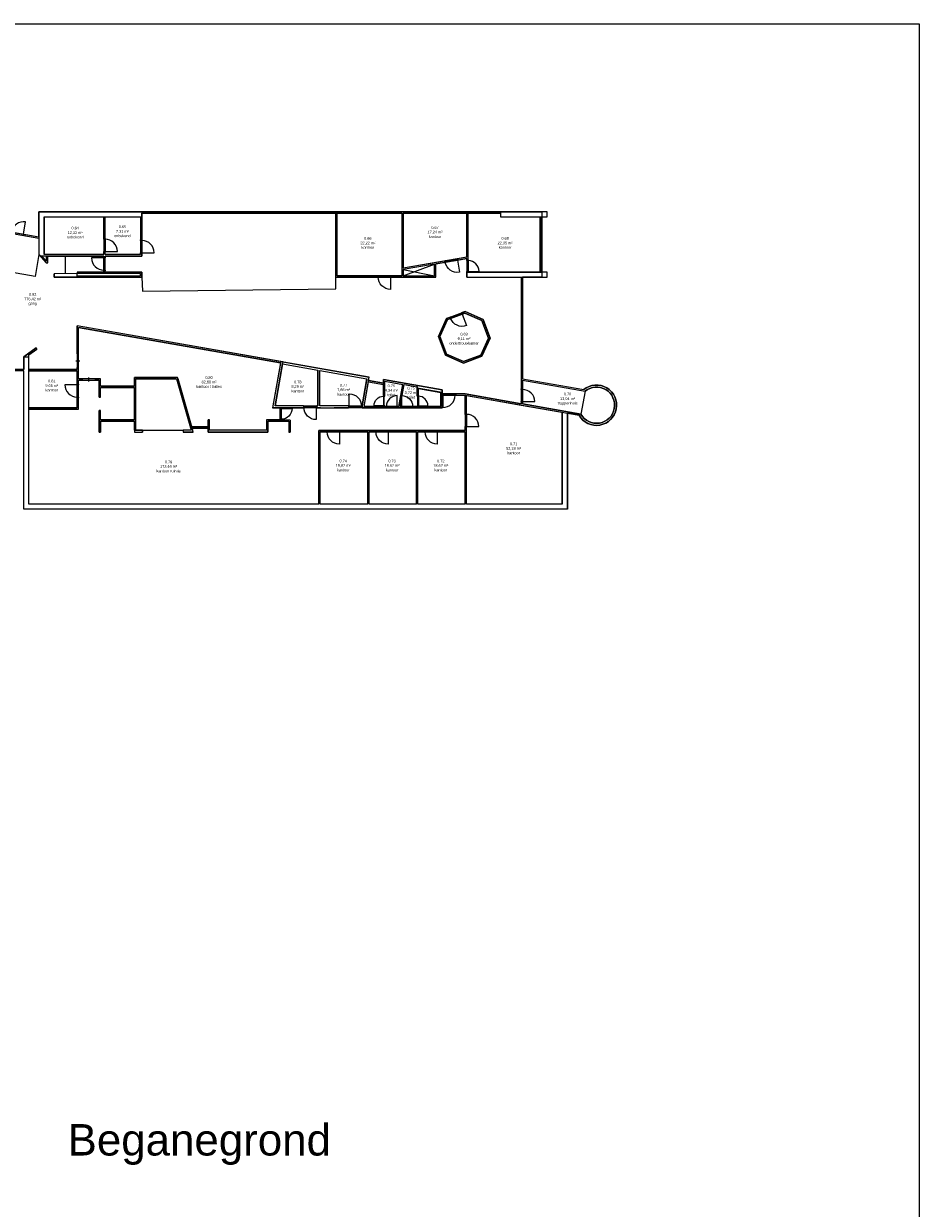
# Model space of a CAD drawing. Header units: inches. Extents: x 15 to 546804, y -66 to 267312.
# Tile 25 of 256: x 274868 to 340980, y 179894 to 267312. Entities that reach past the tile are written whole.
import ezdxf

# ---------------------------------------------------------------- set-up
doc = ezdxf.new("R2010")
doc.units = ezdxf.units.IN
doc.header["$MEASUREMENT"] = 0
doc.linetypes.add('DASHED', pattern=[0.75, 0.5, -0.25])
doc.layers.add('Contour lijnen_2', color=7, linetype='Continuous', lineweight=9)
doc.layers.add('HVA - Contour lijnen', color=7, linetype='Continuous', lineweight=9)
doc.layers.add('LAYER20', color=7, linetype='Continuous')
doc.styles.get("Standard").update_dxf_attribs({"font": 'arial.ttf'})

# ---------------------------------------------------------------- blocks, each defined once
blk = doc.blocks.new('*U3')
at = {"color": 7}
blk.add_lwpolyline([(0, 0), (0, 700, -0.414214), (700, 0, -0.667023)], format="xyb", dxfattribs=at)
blk = doc.blocks.new('*U5')
for points in [[(0, 0), (50, 0), (50, 100), (0, 100)], [(50, 60), (950, 60), (950, 100), (50, 100)], [(950, 0), (1000, 0), (1000, 100), (950, 100)]]:
    blk.add_lwpolyline(points, close=True)
at = {"layer": 'Contour lijnen_2', "xscale": 1.285714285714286, "yscale": 1.285714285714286, "zscale": 1.285714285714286}
blk.add_blockref('*U3', (50, 100), dxfattribs=at)
blk = doc.blocks.new('*U4')
for points in [[(0, 0), (50, 0), (50, 100), (0, 100)], [(50, 60), (850, 60), (850, 100), (50, 100)], [(850, 0), (900, 0), (900, 100), (850, 100)]]:
    blk.add_lwpolyline(points, close=True)
at = {"layer": 'Contour lijnen_2', "xscale": 1.142857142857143, "yscale": 1.142857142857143, "zscale": 1.142857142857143}
blk.add_blockref('*U3', (50, 100), dxfattribs=at)
blk = doc.blocks.new('*U18')
for points in [[(0, 0), (50, 0), (50, 100), (0, 100)], [(50, 60), (750, 60), (750, 100), (50, 100)], [(750, 0), (800, 0), (800, 100), (750, 100)]]:
    blk.add_lwpolyline(points, close=True)
at = {"layer": 'Contour lijnen_2'}
blk.add_blockref('*U3', (50, 100), dxfattribs=at)
blk = doc.blocks.new('*U90')
at = {"linetype": 'DASHED'}
blk.add_lwpolyline([(0, 0), (1000, 0), (1000, 100), (0, 100)], close=True, dxfattribs=at)
blk = doc.blocks.new('*U91')
at = {"linetype": 'DASHED'}
blk.add_lwpolyline([(0, 0), (1000, 0), (1000, 100), (0, 100)], close=True, dxfattribs=at)

msp = doc.modelspace()

# ---------------------------------------------------------------- linework, layer by layer
for p, q in [((310068, 253439), (275998, 253439)), ((275998, 253439), (283498, 253439)), ((275998, 253439), (275998, 250269)), ((276373, 253064), (283498, 253064)), ((276373, 253064), (276373, 250269)), ((280781, 251458), (280781, 253064)), ((280881, 251458), (280881, 253064)), ((283498, 253064), (283498, 251363)), ((283498, 253064), (283598, 253064)), ((283598, 253439), (283598, 251363)), ((302778, 253339), (283598, 253339)), ((297878, 253339), (297878, 248609)), ((302778, 253339), (297978, 253339)), ((297978, 253339), (297978, 248709)), ((302778, 253339), (302778, 248709)), ((310068, 253339), (302878, 253339)), ((302878, 253339), (302878, 249281)), ((307586, 250075), (307586, 253339)), ((307686, 250092), (307686, 253339)), ((313518, 253439), (310068, 253439)), ((310068, 253439), (310068, 253064)), ((310068, 253064), (313004, 253064)), ((313004, 248984), (313004, 253064)), ((313004, 253064), (313118, 253064)), ((313118, 248984), (313118, 253064)), ((313118, 253064), (313518, 253064)), ((313518, 253064), (313518, 253439)), ((274887, 251685), (274904, 251783)), ((274904, 251783), (275998, 251592)), ((274887, 251685), (275998, 251490)), ((280881, 251458), (280781, 251458)), ((283598, 251363), (283498, 251363)), ((275998, 250269), (276518, 249674)), ((280781, 250169), (276085, 250169)), ((276218, 250169), (276548, 249791)), ((280781, 250269), (276373, 250269)), ((276548, 249791), (276548, 250169)), ((276648, 249674), (276648, 250169)), ((280781, 250269), (280781, 250458)), ((280881, 250458), (280781, 250458)), ((280781, 250074), (280781, 250169)), ((280881, 250074), (280781, 250074)), ((280881, 250269), (280881, 250458)), ((283498, 250269), (280881, 250269)), ((283498, 250169), (280881, 250169)), ((280881, 250074), (280881, 250169)), ((283498, 250363), (283498, 250269)), ((283598, 250363), (283498, 250363)), ((283498, 250169), (283598, 250169)), ((283598, 250363), (283598, 250169)), ((307569, 250072), (306912, 249961)), ((307686, 249884), (307686, 250092)), ((276518, 249674), (276648, 249674)), ((305926, 249795), (302878, 249281)), ((305186, 249569), (302878, 249179)), ((302878, 248709), (305186, 249569)), ((302878, 249179), (302878, 248709)), ((302878, 249179), (305186, 248709)), ((305186, 248709), (305186, 249569)), ((305943, 249696), (305286, 249586)), ((305286, 248609), (305286, 249586)), ((305926, 249795), (305943, 249696)), ((306912, 249961), (306929, 249863)), ((307586, 249974), (306929, 249863)), ((307586, 249884), (307586, 249974)), ((307686, 249884), (307586, 249884)), ((278806, 248879), (277121, 248859)), ((277121, 248609), (277121, 248859)), ((278806, 248609), (277121, 248609)), ((283498, 248979), (278806, 248979)), ((278806, 248979), (278806, 248879)), ((283498, 248879), (278806, 248879)), ((278806, 248609), (278806, 248879)), ((278806, 248709), (283498, 248709)), ((278806, 248609), (283598, 248609)), ((280781, 248979), (280781, 249074)), ((280881, 249074), (280781, 249074)), ((280881, 248979), (280881, 249074)), ((283498, 248979), (283598, 248979)), ((283498, 248709), (283498, 248879)), ((283598, 248979), (283598, 248709)), ((283598, 248709), (283598, 248609)), ((297878, 248609), (300993, 248609)), ((297978, 248709), (300993, 248709)), ((300993, 248709), (300993, 248609)), ((301993, 248709), (302778, 248709)), ((301993, 248709), (301993, 248609)), ((301993, 248609), (302778, 248609)), ((305286, 248609), (302778, 248609)), ((302878, 248709), (305186, 248709)), ((307586, 248984), (313004, 248984)), ((307586, 248609), (307586, 248984)), ((307686, 248984), (307586, 248984)), ((307586, 248609), (311586, 248609)), ((311586, 248609), (311586, 240372)), ((311586, 248609), (311700, 248609)), ((311700, 248609), (311700, 241101)), ((311700, 248609), (313518, 248609)), ((313004, 248984), (313118, 248984)), ((313518, 248984), (313118, 248984)), ((313518, 248609), (313518, 248984)), ((307234, 245989), (307269, 245896)), ((278806, 242938), (278806, 245024)), ((293850, 242374), (278806, 245024)), ((278906, 242938), (278906, 244905)), ((293832, 242276), (278906, 244905)), ((306299, 245633), (306335, 245540)), ((274881, 242739), (275786, 243384)), ((275256, 242883), (275844, 243302)), ((275786, 243384), (275844, 243302)), ((274881, 241789), (274881, 242739)), ((274881, 242739), (275256, 242739)), ((275198, 242965), (275256, 242883)), ((275256, 231864), (275256, 242883)), ((278706, 242438), (279006, 242438)), ((278906, 242938), (278806, 242938)), ((293850, 242374), (293246, 238969)), ((293998, 242348), (293425, 239119)), ((293850, 242374), (300377, 241231)), ((293998, 242348), (293850, 242374)), ((293971, 242200), (296574, 241745)), ((274881, 241689), (273813, 241689)), ((274881, 241789), (273856, 241789)), ((274881, 231489), (274881, 241689)), ((275256, 241789), (278806, 241789)), ((275256, 241689), (278806, 241689)), ((278806, 241789), (278806, 241938)), ((278906, 241938), (278806, 241938)), ((278806, 240712), (278806, 241689)), ((278906, 241114), (278906, 241938)), ((296574, 239119), (296574, 241745)), ((296724, 239119), (296724, 241719)), ((296724, 241719), (300204, 241110)), ((278906, 240712), (278806, 240712)), ((279177, 241114), (278906, 241114)), ((278906, 240712), (278906, 241014)), ((279177, 241014), (278906, 241014)), ((279177, 241114), (279177, 241014)), ((279677, 240914), (279677, 241214)), ((280548, 241114), (280177, 241114)), ((280177, 241114), (280177, 241014)), ((280448, 241014), (280177, 241014)), ((280448, 239764), (280448, 241014)), ((280548, 240559), (280548, 241114)), ((283048, 240559), (280548, 240559)), ((283048, 240459), (280548, 240459)), ((280548, 239764), (280548, 240459)), ((283048, 241214), (286148, 241214)), ((283048, 240559), (283048, 241214)), ((283048, 240559), (283048, 241114)), ((283048, 238069), (283048, 240459)), ((283148, 237314), (283148, 241114)), ((283148, 241114), (286148, 241114)), ((286148, 241114), (287231, 237314)), ((286244, 241141), (287328, 237341)), ((299854, 239119), (300204, 241110)), ((299998, 239069), (300377, 241231)), ((300314, 240872), (301428, 240677)), ((300331, 240970), (301428, 240779)), ((301428, 239869), (301428, 241048)), ((301428, 241048), (305763, 240289)), ((301528, 239869), (301528, 240929)), ((301528, 240929), (302856, 240696)), ((302558, 239069), (302856, 240696)), ((302659, 239069), (302954, 240679)), ((302954, 240679), (303903, 240513)), ((303903, 239869), (303903, 240614)), ((305763, 240086), (303903, 240411)), ((305763, 240289), (304003, 240597)), ((311700, 241101), (316210, 240312)), ((311700, 241000), (311700, 240372)), ((311700, 241000), (316305, 240195)), ((278806, 238970), (278806, 239712)), ((278906, 239712), (278806, 239712)), ((278906, 238870), (278906, 239712)), ((280548, 239764), (280448, 239764)), ((301428, 239869), (301528, 239869)), ((303903, 239869), (304003, 239869)), ((304003, 239869), (304003, 240394)), ((305663, 239069), (305663, 240103)), ((305763, 240289), (305763, 238969)), ((305763, 239991), (305763, 239891)), ((307463, 239991), (306763, 239991)), ((306763, 239991), (306763, 239891)), ((306763, 239891), (307463, 239890)), ((307463, 239991), (311586, 239270)), ((307463, 238533), (307463, 239890)), ((307463, 239890), (311586, 239168)), ((307563, 238533), (307563, 239872)), ((311700, 240372), (311586, 240372)), ((275256, 238970), (278806, 238970)), ((275256, 238870), (278906, 238870)), ((280448, 237164), (280448, 238764)), ((280548, 238764), (280448, 238764)), ((280548, 238069), (280548, 238764)), ((295513, 238969), (293246, 238969)), ((295513, 239119), (293425, 239119)), ((293781, 238969), (293781, 238069)), ((293881, 238969), (293881, 238069)), ((295513, 239119), (295513, 238969)), ((296574, 239119), (296513, 239119)), ((296574, 239119), (296513, 239119)), ((296513, 239119), (296513, 238969)), ((296789, 238969), (296513, 238969)), ((298854, 239119), (296724, 239119)), ((298854, 238969), (297789, 238969)), ((298854, 239119), (298854, 238969)), ((299854, 239119), (299854, 238969)), ((301593, 238969), (299854, 238969)), ((301428, 239069), (299998, 239069)), ((301428, 239069), (301528, 239069)), ((301528, 239069), (301593, 239069)), ((301528, 239069), (301528, 239069)), ((301528, 239069), (301593, 239069)), ((301593, 239069), (301593, 238969)), ((302493, 239069), (302558, 239069)), ((302493, 239069), (302558, 239069)), ((302493, 239069), (302493, 238969)), ((302724, 238969), (302493, 238969)), ((302659, 239069), (302724, 239069)), ((302724, 239069), (302724, 238969)), ((303624, 239069), (303903, 239069)), ((303624, 239069), (303624, 238969)), ((305763, 238969), (303624, 238969)), ((303903, 239069), (304003, 239069)), ((305663, 239069), (304003, 239069)), ((311586, 239372), (311586, 239270)), ((311700, 239372), (311586, 239372)), ((311586, 239168), (315860, 238420)), ((311700, 239372), (311700, 239250)), ((311700, 239250), (311700, 239372)), ((311700, 239250), (315991, 238494)), ((283048, 238069), (280548, 238069)), ((283048, 237969), (280548, 237969)), ((280548, 237969), (280548, 237164)), ((283048, 237314), (283048, 237969)), ((283048, 237314), (283048, 237969)), ((288484, 237164), (288484, 238069)), ((288484, 238069), (288584, 238069)), ((288584, 237314), (288584, 238069)), ((294534, 238066), (292784, 238069)), ((292784, 238069), (292784, 237314)), ((294434, 237969), (292884, 237969)), ((292884, 237969), (292884, 237314)), ((294434, 237969), (294434, 237164)), ((294534, 238066), (294534, 237314)), ((307463, 238533), (307563, 238533)), ((314623, 231864), (314623, 238636)), ((314998, 231489), (314998, 238571)), ((280448, 237164), (280548, 237164)), ((283048, 237314), (283648, 237314)), ((283048, 237314), (283048, 237164)), ((283048, 237164), (283648, 237164)), ((283648, 237314), (283648, 237164)), ((287231, 237314), (286631, 237314)), ((286631, 237314), (286631, 237164)), ((287378, 237164), (286631, 237164)), ((288484, 237564), (287293, 237564)), ((288484, 237464), (287293, 237464)), ((287378, 237164), (287328, 237341)), ((288484, 237314), (288484, 237464)), ((292884, 237314), (288484, 237314)), ((292884, 237164), (288484, 237164)), ((292884, 237314), (292884, 237164)), ((294434, 237164), (294534, 237164)), ((294534, 237314), (294534, 237164)), ((296663, 231864), (296663, 237284)), ((296663, 237284), (297222, 237284)), ((296763, 231864), (296763, 237184)), ((296763, 237184), (297222, 237184)), ((297222, 237284), (297222, 237184)), ((298222, 237284), (300829, 237284)), ((298222, 237284), (298222, 237184)), ((298222, 237184), (300263, 237184)), ((300263, 231864), (300263, 237184)), ((300363, 231864), (300363, 237184)), ((300363, 237184), (300829, 237184)), ((300829, 237284), (300829, 237184)), ((301829, 237284), (304450, 237284)), ((301829, 237284), (301829, 237184)), ((301829, 237184), (303863, 237184)), ((303863, 231864), (303863, 237184)), ((303963, 231864), (303963, 237184)), ((303963, 237184), (304450, 237184)), ((304450, 237284), (304450, 237184)), ((305450, 237284), (307463, 237284)), ((305450, 237284), (305450, 237184)), ((305450, 237184), (307463, 237184)), ((307463, 237284), (307463, 237533)), ((307463, 237533), (307563, 237533)), ((307463, 231864), (307463, 237184)), ((307563, 231864), (307563, 237533)), ((278663, 231864), (275256, 231864)), ((286143, 231864), (278763, 231864)), ((289183, 231864), (286243, 231864)), ((296663, 231864), (289283, 231864)), ((300263, 231864), (296763, 231864)), ((303863, 231864), (300363, 231864)), ((307463, 231864), (303963, 231864)), ((314623, 231864), (307563, 231864)), ((314998, 231489), (274881, 231489))]:
    msp.add_line(p, q)
for points in [[(306299, 245633), (306086, 245552), (305490, 244224), (306008, 242863), (307337, 242266), (308698, 242784), (309294, 244113), (308776, 245474), (307447, 246070), (307234, 245989)], [(306335, 245540), (306160, 245474), (305598, 244220), (306087, 242937), (307340, 242375), (308623, 242863), (309186, 244116), (308697, 245400), (307444, 245962), (307269, 245896)]]:
    msp.add_lwpolyline(points)
for points in [[(315860, 238420, 2.725822), (316210, 240312)], [(315991, 238494, 2.725822), (316305, 240195, 2.725822)]]:
    msp.add_lwpolyline(points, format="xyb")
at = {"layer": 'HVA - Contour lijnen'}
for points in [[(214980, 267312), (340980, 267312)], [(340980, 267312), (340980, 178212)], [(275998, 250269), (275714, 248647)], [(277963, 248869), (277963, 250169)], [(275714, 248647), (271070, 249460)], [(283598, 248609), (283628, 247585), (297901, 247758), (297901, 248609)], [(316305, 240195), (315991, 238494)], [(283648, 237314), (286631, 237314)]]:
    msp.add_lwpolyline(points, dxfattribs=at)
for points in [[(273885, 251962), (275998, 251592), (275998, 253439), (313118, 253439), (313118, 248609), (311700, 248609), (311700, 241101), (316210, 240312, -2.725822), (315860, 238420), (314998, 238571), (314998, 231489), (274881, 231489), (274881, 241689), (273813, 241689, -0.630076)], [(273902, 251857), (275998, 251490), (275998, 250269), (276518, 249674), (276648, 249674), (276648, 250169), (280781, 250169), (280781, 248979), (278806, 248979), (278806, 248879), (277121, 248859), (277121, 248609), (283598, 248609), (283598, 248979), (280881, 248979), (280881, 250169), (283598, 250169), (283598, 253339), (297878, 253339), (297878, 248609), (305286, 248609), (305286, 249586), (307586, 249974), (307586, 248609), (311586, 248609), (311586, 239270), (307463, 239991), (305763, 239991), (305763, 240289), (301428, 241048), (301428, 240779), (300331, 240970), (300377, 241231), (278806, 245024), (278806, 241789), (275256, 241789), (275256, 242883), (275844, 243302), (275786, 243384), (274881, 242739), (274881, 241789), (273856, 241789, 1.440069)]]:
    msp.add_lwpolyline(points, format="xyb", dxfattribs=at)
for points in [[(276373, 253064), (280781, 253064), (280781, 250269), (276373, 250269)], [(280881, 253064), (283498, 253064), (283498, 250269), (280881, 250269)], [(297978, 253339), (302778, 253339), (302778, 248709), (297978, 248709)], [(302878, 253339), (307586, 253339), (307586, 250075), (302878, 249281)], [(307686, 253339), (310068, 253339), (310068, 253064), (313004, 253064), (313004, 248984), (307686, 248984)], [(306086, 245552), (307447, 246070), (308776, 245474), (309294, 244113), (308698, 242784), (307337, 242266), (306008, 242863), (305490, 244224)], [(306160, 245474), (307444, 245962), (308697, 245400), (309186, 244116), (308623, 242863), (307340, 242375), (306087, 242937), (305598, 244220)], [(278906, 244905), (293832, 242276), (293246, 238969), (293781, 238969), (293781, 238069), (292784, 238069), (292784, 237314), (288584, 237314), (288584, 238069), (288484, 238069), (288484, 237564), (287264, 237564), (286223, 241214), (283048, 241214), (283048, 240559), (280548, 240559), (280548, 241114), (278906, 241114)], [(293425, 239119), (293971, 242200), (296574, 241745), (296574, 239119), (296513, 239119), (296513, 239094), (295513, 239094), (295513, 239119)], [(275256, 241689), (278806, 241689), (278806, 238970), (275256, 238970)], [(296724, 241719), (300204, 241110), (299854, 239119), (299854, 239094), (298854, 239094), (298854, 239119), (296724, 239119)], [(278906, 241014), (280448, 241014), (280448, 239764), (280548, 239764), (280548, 240459), (283048, 240459), (283048, 238069), (280548, 238069), (280548, 238764), (280448, 238764), (280448, 237164), (280548, 237164), (280548, 237969), (283048, 237969), (283048, 237164), (283648, 237164), (283648, 237314), (283148, 237314), (283148, 241114), (286148, 241114), (287231, 237314), (286631, 237314), (286631, 237164), (287378, 237164), (287293, 237464), (288484, 237464), (288484, 237164), (292884, 237164), (292884, 237969), (294434, 237969), (294434, 237164), (294534, 237164), (294534, 238066), (293881, 238069), (293881, 238969), (295513, 238969), (295513, 238994), (296513, 238994), (296513, 238969), (296789, 238969), (298854, 238969), (298854, 238994), (299854, 238994), (299854, 238969), (305763, 238969), (305763, 239891), (307463, 239890), (307463, 237284), (296663, 237284), (296663, 231864), (275256, 231864), (275256, 238870), (278906, 238870)], [(300314, 240872), (301428, 240677), (301428, 239869), (301528, 239869), (301528, 240929), (302856, 240696), (302558, 239069), (299998, 239069)], [(302954, 240679), (303903, 240513), (303903, 239869), (304003, 239869), (304003, 240394), (305663, 240103), (305663, 239069), (302659, 239069)], [(307563, 239872), (314623, 238636), (314623, 231864), (307563, 231864)], [(296763, 237184), (300263, 237184), (300263, 231864), (296763, 231864)], [(300363, 237184), (303863, 237184), (303863, 231864), (300363, 231864)], [(303963, 237184), (307463, 237184), (307463, 231864), (303963, 231864)]]:
    msp.add_lwpolyline(points, close=True, dxfattribs=at)
msp.add_lwpolyline([(311700, 241000), (316305, 240195, -2.725822), (315991, 238494), (311700, 239250)], format="xyb", close=True, dxfattribs=at)

# ---------------------------------------------------------------- block references
at = {"xscale": -1}
for name, p, rotation in [('*U5', (274887, 251685), 350.0714856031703), ('*U5', (280781, 250458), 269.9999999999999), ('*U5', (283498, 250363), 269.9999999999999), ('*U5', (280881, 250074), 89.99999999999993), ('*U4', (307586, 248984), 269.9999999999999), ('*U5', (278906, 240712), 89.99999999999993), ('*U18', (303903, 239069), 269.9999999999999), ('*U5', (305763, 239991), 180), ('*U5', (311593, 239372), 269.9999999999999), ('*U5', (307463, 237533), 269.9999999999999)]:
    msp.add_blockref(name, p, dxfattribs=dict(at, rotation=rotation))
for name, p, rotation in [('*U5', (306912, 249961), 189.5784229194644), ('*U5', (301993, 248709), 179.9999999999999), ('*U5', (307234, 245989), 200.8374213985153), ('*U91', (278806, 242938), 270), ('*U90', (280177, 241114), 180), ('*U18', (301528, 239069), 90.00000000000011), ('*U4', (293781, 238969), 269.9999999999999), ('*U5', (296513, 239094), 180), ('*U5', (298222, 237284), 179.9999999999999), ('*U5', (301829, 237284), 179.9999999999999), ('*U5', (305450, 237284), 179.9999999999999)]:
    msp.add_blockref(name, p, dxfattribs=dict(rotation=rotation))
for name, p in [('*U5', (298854, 238994)), ('*U4', (302724, 238969))]:
    msp.add_blockref(name, p)
msp.add_blockref('*U4', (302493, 238969), dxfattribs=at)

# ---------------------------------------------------------------- texts
at = {"layer": 'HVA - Contour lijnen'}
msp.add_text('Beganegrond ', height=2317.56, dxfattribs=at).set_placement((278110, 183790))
at = {"layer": 'LAYER20', "char_height": 200, "attachment_point": 1}
for s, insert in [('\\pxqc;0.64\\P12,32 m²\\Ponbekend', (277346, 252331)), ('\\pxqc;0.65\\P7,31 m²\\Ponbekend', (280833, 252426)), ('\\pxqc;0.67\\P17,24 m²\\Pkantoor', (303908, 252368)), ('\\pxqc;0.66\\P22,22 m²\\Pkantoor', (298951, 251569)), ('\\pxqc;0.68\\P22,35 m²\\Pkantoor', (309083, 251569)), ('\\pxqc;0.82\\P776,42 m²\\Pgang', (274214, 247436)), ('\\pxqc;0.69\\P9,11 m²\\Pondertrouwkamer', (306052, 244501)), ('\\pxqc;0.80\\P62,60 m²\\Pkantoor / balies', (287232, 241303)), ('\\pxqc;0.81\\P9,65 m²\\Pkantoor', (275623, 241040)), ('\\pxqc;0.78\\P8,29 m²\\Pkantoor', (293784, 240971)), ('\\pxqc;0.77\\P7,66 m²\\Pkantoor', (297160, 240733)), ('\\pxqc;0.76\\P4,34 m²\\Ptoilet', (300685, 240691)), ('\\pxqc;0.75\\P3,72 m²\\Ptoilet', (302140, 240515)), ('\\pxqc;0.70\\P13,04 m²\\Ptrappenhuis', (313693, 240078)), ('\\pxqc;0.71\\P52,18 m²\\Pkantoor', (309715, 236408)), ('\\pxqc;0.79\\P173,46 m²\\Pkantoor ruimte', (284248, 235074)), ('\\pxqc;0.74\\P18,62 m²\\Pkantoor', (297137, 235147)), ('\\pxqc;0.73\\P18,62 m²\\Pkantoor', (300737, 235147)), ('\\pxqc;0.72\\P18,62 m²\\Pkantoor', (304337, 235147))]:
    msp.add_mtext_dynamic_manual_height_columns(s, width=2639.93, gutter_width=12.5, heights=[1193], dxfattribs=dict(at, insert=insert))

doc.saveas('drawing.dxf')
